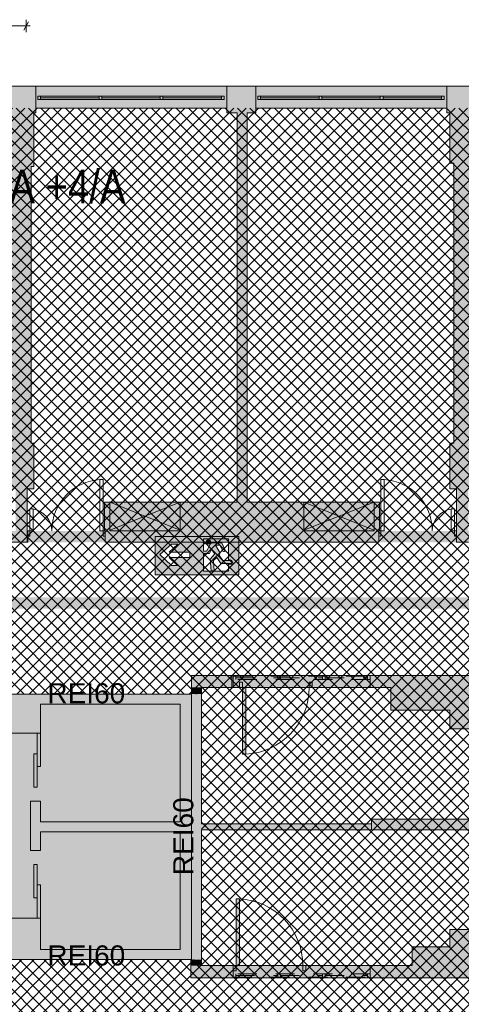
# Paper-space layout 'AP-06 STREFY POŻAROWE I EWAKUACJA - PIĘTRO 4' of a CAD drawing. Header units: millimetres. Extents: x 0 to 594, y 0 to 450.
# Tile 8 of 14: x 272 to 338, y 218 to 365. Entities that reach past the tile are written whole.
import ezdxf
from ezdxf.xclip import XClip

# ---------------------------------------------------------------- set-up
doc = ezdxf.new("R2010")
doc.units = ezdxf.units.MM
doc.header["$MEASUREMENT"] = 0
doc.header["$XCLIPFRAME"] = 0
doc.linetypes.add('PRZERYWANA', pattern=[5.64444, 2.82222, -2.82222])
for name, color, linetype, lineweight, true_color in [('A_ewakuacja_Nr_pióra__104', 7, 'Continuous', 5, 0x006532), ('A_podkład_Nr_pióra__254', 7, 'Continuous', 5, 0xfdfdfd), ('A_ppoż proj_Nr_pióra__104', 7, 'Continuous', 5, 0x006532), ('A_ppoż proj_Nr_pióra__151', 7, 'Continuous', 5, 0x65cbfe), ('A_ppoż proj_Nr_pióra__171', 7, 'Continuous', 5, 0x6565fe)]:
    doc.layers.add(name, color=color, linetype=linetype, lineweight=lineweight, true_color=true_color)
for name, color, linetype, lineweight in [('A_ewakuacja_Nr_pióra__4', 94, 'Continuous', 18), ('A_podkład_Nr_pióra__2', 8, 'Continuous', 13), ('A_ppoż proj_Nr_pióra__1', 7, 'Continuous', 20), ('A_ppoż proj_Nr_pióra__3', 30, 'Continuous', 13), ('A_ppoż proj_Nr_pióra__4', 94, 'Continuous', 18), ('A_ppoż proj_Nr_pióra__81', 2, 'Continuous', 5), ('A_wymiary_Nr_pióra__3', 30, 'Continuous', 13)]:
    doc.layers.add(name, color=color, linetype=linetype, lineweight=lineweight)
doc.layers.add('A_podrys', color=7, linetype='Continuous')
doc.styles.add('STYL_AUTOMATYCZNY_1', font='arial.ttf')
doc.styles.add('STYL_AUTOMATYCZNY_2', font='ARIALN.TTF')

# ---------------------------------------------------------------- blocks, each defined once
blk = doc.blocks.new('Rysunek_1_1', base_point=(-1569.28, -182.96))
at = {"layer": 'A_ewakuacja_Nr_pióra__104', "linetype": 'Continuous', "lineweight": 0, "true_color": 0x004c26}
h = blk.add_hatch(color=118, dxfattribs=at)
h.paths.add_polyline_path([(304.57, 281.99), (304.57, 287.74), (292.07, 287.74), (292.07, 281.99)])
h.paths.add_polyline_path([(299.32, 287.38), (303.04, 287.38), (303.04, 284.26), (303.3, 284.26, -0.24241), (303.77, 283.6), (303.04, 283.6), (303.04, 282.55), (299.32, 282.55), (299.32, 285.18), (300.22, 285.18), (300.52, 285.78), (300.98, 285.15), (300.3, 284.35), (300.43, 282.59), (300.92, 282.59), (300.78, 284.13), (301.3, 284.58), (301.9, 283.68), (303.55, 283.68, 0.304489), (303.2, 284.15), (302.21, 284.15), (301.66, 284.93, 0.230447), (301.7, 285.43), (301.6, 285.6), (301.11, 286.45), (301.77, 286.45), (302.16, 285.62, 1.14772), (302.49, 285.77), (302.05, 286.77), (300.62, 286.77, 0.414214), (300.21, 286.36), (299.77, 285.56), (299.32, 285.56)], flags=0)
h.paths.add_polyline_path([(297.27, 285.41), (297.27, 284.6), (294.15, 284.59), (295.43, 283.42), (294.52, 283.42), (292.77, 285.02), (294.52, 286.61), (295.45, 286.61), (294.15, 285.41)], flags=0)
blk.add_hatch(color=118, dxfattribs=at).paths.add_polyline_path([(300.33, 287.07, 1), (299.74, 286.79, 1)])
at = {"layer": 'A_podkład_Nr_pióra__254', "linetype": 'Continuous', "lineweight": 5, "true_color": 0xfdfdfd}
h = blk.add_hatch(color=7, dxfattribs=at)
h.paths.add_polyline_path([(70.72, 133.27), (538.72, 133.27), (538.72, 227.67), (538.22, 227.67), (538.22, 260.47), (538.72, 260.47), (538.72, 355.07), (196.42, 355.07), (196.42, 351.77), (204.02, 351.77), (204.02, 286.92), (204.02, 266.67), (203.62, 266.67), (203.62, 264.22), (204.62, 264.22), (204.62, 265.67), (215.32, 265.67), (215.32, 201.67), (147.32, 201.68), (147.32, 201.67), (147.32, 201.07), (147.82, 201.07), (147.82, 200.47), (149.42, 200.47), (149.42, 195.27), (159.52, 195.27), (159.52, 182.67), (140.62, 182.67), (140.62, 186.57), (141.82, 186.57), (141.82, 194.17), (137.82, 194.17), (137.82, 191.27), (127.92, 191.27), (127.92, 198.27), (130.02, 198.27), (130.02, 200.47), (139.82, 200.47), (139.82, 201.07), (140.32, 201.07), (140.32, 201.67), (140.82, 201.67), (140.82, 201.69), (76.12, 201.7), (76.12, 224.57), (105.52, 224.57), (105.52, 221.77), (121.07, 221.77), (121.07, 224.57), (123.37, 224.57), (123.37, 226.47), (138.14, 226.47), (138.14, 223.24), (144.25, 223.24), (144.25, 229.27), (165.92, 229.27), (165.92, 221.97), (169.52, 221.97), (169.52, 265.13), (170.37, 265.13), (170.37, 265.82), (170.37, 286.07), (174.22, 286.07), (174.22, 351.07), (175.42, 351.07), (175.42, 355.07), (70.72, 355.07)])
h.paths.add_polyline_path([(76.12, 266.97), (76.12, 293.47), (99.7, 293.47), (99.7, 266.97)], flags=0)
h.paths.add_polyline_path([(76.12, 351.77), (104.72, 351.77), (104.72, 351.07), (109.42, 351.07), (109.42, 351.77), (138.02, 351.77), (138.02, 301.57), (135.32, 301.57), (135.32, 293.47), (169.82, 293.47), (169.82, 288.63), (168.87, 288.63), (168.87, 283.22), (169.82, 283.22), (169.82, 268.82), (168.87, 268.82), (168.87, 266.67), (166.02, 266.67), (166.02, 259.57), (141.69, 259.57), (141.69, 264.77), (137.83, 264.77), (137.83, 264.27), (137.83, 261.87), (123.02, 261.87), (123.02, 264.27), (120.82, 264.27), (120.82, 264.77), (120.82, 293.47), (121.22, 293.47), (121.22, 295.17), (121.22, 301.87), (93.82, 301.87), (93.82, 295.17), (76.12, 295.17)], flags=0)
h.paths.add_polyline_path([(76.12, 166.27), (76.12, 200.07), (82.02, 200.07), (90.02, 200.07), (93.52, 200.07), (93.52, 195.87), (100.02, 195.87), (100.02, 166.27)], flags=0)
h.paths.add_polyline_path([(76.12, 136.57), (76.12, 164.67), (101.52, 164.67), (101.52, 195.87), (109.32, 195.87), (109.32, 200.07), (112.62, 200.07), (120.62, 200.07), (121.12, 200.07), (121.12, 196.37), (127.32, 196.37), (127.32, 191.27), (121.12, 191.27), (121.12, 183.97), (137.82, 183.97), (137.82, 137.27), (137.62, 137.27), (137.62, 136.57), (109.02, 136.57), (109.02, 137.27), (104.72, 137.27), (104.72, 136.57)], flags=0)
h.paths.add_polyline_path([(119.92, 266.97), (101.08, 266.97), (101.08, 293.47), (119.92, 293.47), (119.92, 281.57), (119.92, 271.57)], flags=0)
h.paths.add_polyline_path([(140.02, 341.47), (142.12, 341.47), (142.12, 351.07), (142.52, 351.07), (142.52, 351.77), (171.12, 351.77), (171.12, 351.07), (172.12, 351.07), (172.12, 325.27), (172.12, 316.27), (172.12, 300.87), (168.72, 300.87), (168.72, 295.17), (155.22, 295.17), (155.22, 302.87), (140.22, 302.87), (140.22, 326.67), (140.02, 326.67)], flags=0)
h.paths.add_polyline_path([(140.62, 181.67), (147.02, 181.67), (147.02, 178.67), (160.72, 178.67), (160.72, 200.07), (169.32, 200.07), (169.32, 196.07), (171.92, 196.07), (171.92, 178.37), (163.92, 178.37), (163.92, 177.87), (163.93, 177.87), (171.92, 177.87), (171.92, 178.37), (172.52, 178.37), (172.52, 178.87), (173.52, 178.87), (173.52, 200.07), (178.22, 200.07), (186.22, 200.07), (187.52, 200.07), (187.52, 195.67), (188.02, 195.67), (188.02, 195.17), (188.62, 195.17), (188.62, 200.07), (198.62, 200.07), (198.62, 195.77), (203.62, 195.77), (203.62, 182.37), (188.62, 182.37), (188.62, 188.17), (195.62, 188.17), (195.62, 188.67), (195.6, 188.67), (188.62, 188.67), (188.62, 188.17), (188.02, 188.17), (188.02, 187.67), (187.52, 187.67), (187.52, 181.27), (203.62, 181.27), (203.62, 137.27), (203.52, 137.27), (203.52, 136.57), (174.92, 136.57), (174.92, 137.27), (173.52, 137.27), (173.52, 169.87), (172.52, 169.87), (172.52, 170.37), (171.92, 170.37), (171.92, 137.27), (170.52, 137.27), (170.52, 136.57), (141.92, 136.57), (141.92, 137.27), (141.62, 137.27), (141.62, 145.07), (140.62, 145.07)], flags=0)
h.paths.add_polyline_path([(204.57, 286.87), (246.22, 286.87), (272.92, 286.87), (297.52, 286.87), (372.42, 286.87), (374.38, 286.87), (401.12, 286.87), (505.52, 286.87), (534.02, 286.87), (534.02, 263.67), (505.52, 263.67), (505.52, 266.27), (486.42, 266.27), (486.42, 262.37), (471.82, 262.37), (471.82, 266.27), (471.82, 266.77), (401.12, 266.77), (401.12, 221.77), (471.85, 221.77), (471.85, 225.77), (486.62, 225.77), (486.62, 221.77), (505.02, 221.77), (505.02, 224.47), (534.02, 224.47), (534.02, 201.67), (505.02, 201.67), (401.12, 201.67), (372.42, 201.67), (294.89, 201.67), (215.87, 201.67), (215.87, 222.07), (246.22, 222.07), (246.22, 222.87), (249.27, 222.87), (249.27, 224.47), (297.42, 224.47), (297.42, 221.77), (372.42, 221.77), (372.42, 228.62), (371.62, 228.62), (371.62, 228.17), (370.52, 228.17), (370.52, 225.47), (366.22, 225.47), (366.22, 223.57), (348.82, 223.57), (348.82, 227.07), (345.62, 227.07), (345.62, 233.17), (360.32, 233.17), (360.32, 240.77), (370.52, 240.77), (370.52, 236.07), (371.62, 236.07), (371.62, 235.62), (372.42, 235.62), (372.42, 248.62), (371.62, 248.62), (371.62, 248.17), (370.52, 248.17), (370.52, 241.97), (364.12, 241.97), (364.12, 244.77), (359.12, 244.77), (359.12, 234.77), (345.62, 234.77), (345.62, 261.77), (370.52, 261.77), (370.52, 257.07), (371.62, 257.07), (371.62, 256.62), (372.42, 256.62), (372.42, 266.97), (370.22, 266.97), (370.22, 266.17), (370.52, 266.17), (370.52, 262.67), (360.92, 262.67), (360.92, 266.17), (361.22, 266.17), (361.22, 266.97), (297.52, 266.97), (297.52, 266.33), (297.52, 264.17), (273.42, 264.17), (249.28, 264.17), (249.28, 266.33), (246.22, 266.33), (246.22, 266.67), (204.57, 266.67)], flags=0)
h.paths.add_polyline_path([(207.42, 145.27), (205.12, 145.27), (205.12, 187.17), (207.42, 187.17), (207.42, 195.77), (220.52, 195.77), (220.52, 201.12), (236.52, 201.12), (236.52, 195.67), (237.62, 195.67), (237.62, 145.27), (237.62, 137.27), (236.42, 137.27), (236.42, 136.57), (207.82, 136.57), (207.82, 137.27), (207.42, 137.27)], flags=0)
h.paths.add_polyline_path([(208.12, 288.57), (205.92, 288.57), (205.92, 294.97), (208.02, 294.97), (208.02, 301.67), (205.92, 301.67), (205.92, 343.57), (208.02, 343.57), (208.02, 351.07), (208.32, 351.07), (208.32, 351.77), (236.92, 351.77), (236.92, 351.07), (237.92, 351.07), (239.42, 351.07), (240.82, 351.07), (240.82, 351.77), (269.42, 351.77), (269.42, 351.07), (270.02, 351.07), (270.02, 343.07), (270.52, 343.07), (270.52, 321.97), (264.33, 321.97), (263.83, 321.97), (263.83, 321.37), (263.33, 321.37), (263.33, 311.38), (263.33, 311.37), (263.83, 311.37), (263.83, 321.37), (264.33, 321.37), (264.33, 320.47), (270.52, 320.47), (270.52, 301.67), (270.02, 301.67), (270.02, 294.87), (271.22, 294.87), (271.22, 288.57), (270.82, 288.57), (259.22, 288.57), (259.22, 292.87), (239.42, 292.87), (239.42, 320.47), (253.33, 320.47), (253.33, 321.37), (253.83, 321.37), (253.83, 321.97), (253.33, 321.97), (237.92, 321.97), (237.92, 292.87), (218.62, 292.87), (218.62, 288.57), (218.12, 288.57)], flags=0)
h.paths.add_polyline_path([(240.82, 137.27), (239.32, 137.27), (239.32, 195.67), (258.82, 195.67), (258.82, 199.77), (259.12, 199.77, 0.399638), (268.62, 189.78), (268.62, 189.77), (269.12, 189.77), (269.12, 199.77), (270.72, 199.77), (270.72, 193.97), (269.87, 193.97), (269.87, 187.17), (270.32, 187.17), (270.32, 145.27), (269.92, 145.27), (269.92, 137.27), (269.42, 137.27), (269.42, 136.57), (240.82, 136.57)], flags=0)
h.paths.add_polyline_path([(272.42, 199.87), (273.12, 199.87), (273.12, 196.57), (273.62, 196.57), (273.62, 196.61, 0.370334), (276.42, 199.87, 0.395307), (283.62, 192.19), (283.62, 192.17), (284.12, 192.17), (284.12, 199.87), (284.32, 199.87), (284.32, 195.67), (303.92, 195.67), (303.92, 137.27), (302.72, 137.27), (302.72, 136.57), (274.12, 136.57), (274.12, 137.27), (273.52, 137.27), (273.52, 145.27), (273.02, 145.27), (273.02, 187.17), (273.47, 187.17), (273.47, 193.97), (272.42, 193.97)], flags=0)
h.paths.add_polyline_path([(272.92, 294.87), (273.92, 294.87), (273.92, 301.67), (273.52, 301.67), (273.52, 343.07), (273.92, 343.07), (273.92, 351.07), (274.22, 351.07), (274.22, 351.77), (302.82, 351.77), (302.82, 351.07), (304.32, 351.07), (304.32, 292.87), (284.52, 292.87), (284.52, 288.57), (284.32, 288.57), (276.62, 288.57), (273.32, 288.57), (272.92, 288.57)], flags=0)
h.paths.add_polyline_path([(304.17, 223.57), (299.02, 223.57), (299.02, 243.87), (304.32, 243.87), (324.42, 243.87), (344.02, 243.87), (344.02, 228.97), (336.12, 228.97), (336.12, 226.37), (330.52, 226.37), (330.52, 223.57), (314.17, 223.57), (304.67, 223.57), (304.67, 233.56), (304.67, 233.57), (304.17, 233.57)], flags=0)
h.paths.add_polyline_path([(299.02, 244.77), (299.02, 265.17), (305.12, 265.17), (305.12, 255.17), (305.62, 255.17), (305.62, 255.18), (305.62, 265.17), (315.12, 265.17), (327.32, 265.17), (327.32, 261.77), (336.12, 261.77), (336.12, 258.98), (344.02, 258.98), (344.02, 249.37), (341.92, 249.37), (341.92, 245.47), (324.42, 245.47), (324.42, 244.77), (322.32, 244.77), (304.32, 244.77)], flags=0)
h.paths.add_polyline_path([(307.12, 137.27), (305.72, 137.27), (305.72, 195.67), (325.32, 195.67), (325.32, 199.87), (325.72, 199.87), (336.72, 199.87), (337.02, 199.87), (337.02, 193.97), (336.02, 193.97), (336.02, 187.17), (336.42, 187.17), (336.42, 145.27), (336.02, 145.27), (336.02, 137.27), (335.72, 137.27), (335.72, 136.57), (307.12, 136.57)], flags=0)
h.paths.add_polyline_path([(305.82, 292.87), (305.82, 351.07), (307.12, 351.07), (307.12, 351.77), (335.72, 351.77), (335.72, 351.07), (336.12, 351.07), (336.12, 343.57), (336.72, 343.57), (336.72, 301.67), (336.12, 301.67), (336.12, 294.87), (337.12, 294.87), (337.12, 288.57), (336.82, 288.57), (333.52, 288.57), (325.82, 288.57), (325.62, 288.57), (325.62, 292.87)], flags=0)
h.paths.add_polyline_path([(338.52, 193.97), (338.52, 199.87), (339.32, 199.87), (342.62, 199.87), (350.32, 199.87), (350.92, 199.87), (350.92, 195.57), (369.82, 195.57), (369.82, 137.27), (368.42, 137.27), (368.42, 136.57), (339.82, 136.57), (339.82, 137.27), (339.62, 137.27), (339.62, 145.27), (339.12, 145.27), (339.12, 187.17), (339.62, 187.17), (339.62, 193.97)], flags=0)
h.paths.add_polyline_path([(338.92, 288.57), (338.92, 294.87), (339.92, 294.87), (339.92, 301.67), (339.52, 301.67), (339.52, 343.57), (339.92, 343.57), (339.92, 351.07), (340.22, 351.07), (340.22, 351.77), (368.82, 351.77), (368.82, 351.07), (370.42, 351.07), (370.42, 292.87), (350.62, 292.87), (350.62, 288.57), (350.22, 288.57), (339.22, 288.57)], flags=0)
h.paths.add_polyline_path([(385.22, 175.97), (371.52, 175.97), (371.52, 195.67), (385.22, 195.67), (385.22, 187.07), (385.32, 187.07), (385.32, 186.57), (386.12, 186.57), (386.12, 195.67), (390.92, 195.67), (390.92, 199.87), (391.92, 199.87), (401.82, 199.87), (403.12, 199.87), (403.12, 193.67), (401.82, 193.67), (401.82, 189.87), (401.82, 186.87), (402.92, 186.87), (402.92, 175.97), (402.22, 175.97), (402.22, 175.77), (401.72, 175.77), (401.72, 174.97), (401.22, 174.97), (401.22, 164.98), (401.22, 164.97), (401.72, 164.97), (401.72, 174.97), (402.92, 174.97), (402.92, 145.27), (401.82, 145.27), (401.82, 137.27), (401.52, 137.27), (401.52, 136.57), (372.92, 136.57), (372.92, 137.27), (371.52, 137.27), (371.52, 174.97), (386.12, 174.97), (386.12, 179.27), (390.22, 179.27), (390.22, 174.97), (391.72, 174.97), (391.72, 175.77), (391.22, 175.77), (391.22, 175.97), (390.82, 175.97), (390.82, 179.87), (386.12, 179.87), (386.12, 180.57), (392.12, 180.57), (392.12, 181.07), (392.1, 181.07), (386.12, 181.07), (386.12, 180.57), (385.32, 180.57), (385.32, 180.07), (385.22, 180.07)], flags=0)
h.paths.add_polyline_path([(372.02, 338.67), (373.46, 338.67), (373.46, 339.67), (390.87, 339.67), (390.92, 339.67), (390.92, 340.92), (391.42, 340.92, 0.034086), (391.5, 339.67), (400.62, 339.67), (400.62, 340.92), (401.12, 340.92), (401.12, 339.67), (401.92, 339.67), (401.92, 287.67), (401.42, 287.67), (393.12, 287.67), (372.02, 287.67)], flags=0)
h.paths.add_polyline_path([(402.92, 260.07), (405.92, 260.07), (405.92, 265.07), (416.92, 265.07), (420.1, 265.07), (420.92, 265.07), (431.42, 265.07), (431.42, 262.27), (437.52, 262.27), (437.52, 259.57), (448.12, 259.57), (448.12, 229.07), (436.32, 229.07), (436.32, 223.47), (420.62, 223.47), (416.92, 223.47), (405.92, 223.47), (405.92, 228.57), (402.92, 228.57)], flags=0)
h.paths.add_polyline_path([(403.72, 301.57), (403.72, 339.67), (405.82, 339.67), (405.82, 351.07), (406.32, 351.07), (406.32, 351.77), (434.92, 351.77), (434.92, 351.07), (436.12, 351.07), (436.12, 292.87), (416.82, 292.87), (416.82, 288.57), (416.52, 288.57), (403.72, 288.57), (403.72, 294.77), (405.72, 294.77), (405.72, 301.57)], flags=0)
h.paths.add_polyline_path([(405.82, 145.27), (404.72, 145.27), (404.72, 186.87), (405.62, 186.87), (405.62, 193.67), (404.82, 193.67), (404.82, 199.87), (405.12, 199.87), (408.42, 199.87), (416.12, 199.87), (416.42, 199.87), (416.42, 195.67), (435.62, 195.67), (435.62, 137.27), (434.42, 137.27), (434.42, 136.57), (405.82, 136.57)], flags=0)
h.paths.add_polyline_path([(437.22, 137.27), (437.22, 195.67), (456.62, 195.67), (456.62, 199.87), (467.82, 199.87), (468.92, 199.87), (468.92, 193.67), (467.82, 193.67), (467.82, 186.87), (468.92, 186.87), (468.92, 145.07), (468.02, 145.07), (468.02, 137.27), (467.42, 137.27), (467.42, 136.57), (438.82, 136.57), (438.82, 137.27)], flags=0)
h.paths.add_polyline_path([(437.82, 351.07), (439.02, 351.07), (439.02, 351.77), (467.62, 351.77), (467.62, 351.07), (467.92, 351.07), (467.92, 343.27), (469.02, 343.27), (469.02, 301.57), (467.92, 301.57), (467.92, 294.77), (469.02, 294.77), (469.02, 288.67), (468.82, 288.67), (468.52, 288.67), (465.22, 288.67), (457.52, 288.67), (457.22, 288.67), (457.22, 292.87), (437.82, 292.87)], flags=0)
h.paths.add_polyline_path([(450.32, 248.27), (450.32, 265.07), (459.22, 265.07), (467.72, 265.07), (467.72, 244.57), (454.02, 244.57), (454.02, 248.27)], flags=0)
h.paths.add_polyline_path([(450.32, 223.47), (450.32, 243.57), (467.72, 243.57), (467.72, 223.47), (460.22, 223.47)], flags=0)
h.paths.add_polyline_path([(470.52, 145.07), (470.52, 186.87), (471.62, 186.87), (471.62, 193.67), (470.52, 193.67), (470.52, 199.87), (471.72, 199.87), (481.72, 199.87), (482.22, 199.87), (482.22, 195.67), (501.62, 195.67), (501.62, 137.27), (500.42, 137.27), (500.42, 136.57), (471.82, 136.57), (471.82, 145.07)], flags=0)
h.paths.add_polyline_path([(470.92, 288.67), (470.72, 288.67), (470.72, 294.77), (471.72, 294.77), (471.72, 301.57), (470.72, 301.57), (470.72, 343.27), (471.72, 343.27), (471.72, 351.07), (471.92, 351.07), (471.92, 351.77), (500.52, 351.77), (500.52, 351.07), (502.02, 351.07), (502.02, 293.07), (482.22, 293.07), (482.22, 288.67), (474.22, 288.67), (473.06, 288.67)], flags=0)
h.paths.add_polyline_path([(519.92, 182.77), (503.22, 182.77), (503.22, 195.67), (512.12, 195.67), (512.12, 199.87), (512.62, 199.87), (519.62, 199.87), (519.92, 199.87)], flags=0)
h.paths.add_polyline_path([(503.22, 166.27), (503.22, 178.37), (513.92, 178.37), (513.92, 181.47), (521.22, 181.47), (521.22, 199.87), (521.92, 199.87), (531.92, 199.87), (533.32, 199.87), (533.32, 136.57), (504.72, 136.57), (504.72, 137.27), (503.22, 137.27), (503.22, 159.77), (508.32, 159.77), (508.32, 166.27)], flags=0)
h.paths.add_polyline_path([(508.52, 333.47), (503.62, 333.47), (503.62, 351.07), (504.72, 351.07), (504.72, 351.77), (533.32, 351.77), (533.32, 288.67), (520.77, 288.67), (516.47, 288.67), (512.32, 288.67), (512.32, 294.47), (505.62, 294.47), (505.62, 306.27), (519.82, 306.27), (519.82, 310.17), (503.62, 310.17), (503.62, 328.07), (508.52, 328.07), (520.52, 328.07), (520.52, 329.07), (508.52, 329.07)], flags=0)
at = {"layer": 'A_ppoż proj_Nr_pióra__104', "linetype": 'Continuous', "lineweight": 5, "true_color": 0x006532}
blk.add_hatch(color=128, dxfattribs=at).paths.add_polyline_path([(222.39, 275.15), (222.39, 276.92), (459.79, 276.92), (459.79, 275.15), (461.59, 277.77), (459.79, 280.39), (459.79, 278.62), (222.39, 278.62), (222.39, 280.39), (220.59, 277.77)])
at = {"layer": 'A_ppoż proj_Nr_pióra__151', "linetype": 'Continuous', "lineweight": 5, "true_color": 0x65cbfe}
h = blk.add_hatch(dxfattribs=at)
h.set_pattern_fill('bloczki_betonowe_0001', color=151, style=0, pattern_type=2)
h.set_pattern_definition([(45, (-1569.2778, -182.9554), (-0.9192388, 0.9192388), []), (135, (-1569.2778, -182.9554), (0.9192388, 0.9192388), [])])
h.paths.add_polyline_path([(204.57, 266.67), (246.22, 266.67), (246.22, 264.17), (299.02, 264.17), (299.02, 224.47), (246.22, 224.47), (246.22, 222.07), (215.32, 222.07), (215.32, 201.67), (205.12, 201.67), (205.12, 136.57), (534.02, 136.57), (534.02, 225.77), (467.72, 225.77), (467.72, 262.37), (534.02, 262.37), (534.02, 351.77), (405.78, 351.77), (405.78, 339.67), (370.42, 339.67), (370.42, 351.77), (204.57, 351.77)])
at = {"layer": 'A_ppoż proj_Nr_pióra__3', "linetype": 'Continuous', "lineweight": 0, "true_color": 0x3f2000}
blk.add_hatch(color=38, dxfattribs=at).paths.add_polyline_path([(205.92, 355.07), (205.92, 351.77), (272.77, 351.77), (272.77, 355.07)])
at = {"layer": 'A_ppoż proj_Nr_pióra__4', "linetype": 'Continuous', "lineweight": 0, "true_color": 0x002000}
for points in [[(297.52, 262.67), (297.52, 264.17), (246.22, 264.17), (246.22, 262.67)], [(295.82, 262.67), (295.82, 225.97), (297.52, 225.97), (297.52, 262.67)], [(297.52, 224.47), (297.52, 225.97), (246.22, 225.97), (246.22, 224.47)]]:
    blk.add_hatch(color=98, dxfattribs=at).paths.add_polyline_path(points)
at = {"layer": 'A_ppoż proj_Nr_pióra__81', "linetype": 'Continuous', "lineweight": 0, "true_color": 0x3f3f00}
for points in [[(469.21, 286.87), (469.21, 288.57), (205.92, 288.57), (205.92, 286.87)], [(297.52, 265.17), (372.42, 265.17), (372.42, 266.97), (297.52, 266.97)], [(297.52, 264.17), (299.02, 264.17), (299.02, 265.17), (297.52, 265.17)], [(297.42, 224.47), (297.42, 223.57), (299.02, 223.57), (299.02, 224.47)], [(297.42, 221.77), (370.52, 221.77), (370.52, 223.57), (297.42, 223.57)]]:
    blk.add_hatch(color=48, dxfattribs=at).paths.add_polyline_path(points)
at = {"layer": 'A_ewakuacja_Nr_pióra__4', "color": 94, "linetype": 'Continuous', "lineweight": 18, "flags": 128}
for points in [[(292.07, 287.74), (304.57, 287.74), (304.57, 281.99), (292.07, 281.99)], [(297.27, 284.6), (297.27, 285.41), (294.15, 285.41), (295.45, 286.61), (294.52, 286.61), (292.77, 285.02), (294.52, 283.42), (295.43, 283.42), (294.15, 284.59)]]:
    blk.add_lwpolyline(points, close=True, dxfattribs=at)
blk.add_lwpolyline([(299.32, 282.55), (299.32, 285.18), (300.22, 285.18), (300.52, 285.78), (300.98, 285.15), (300.3, 284.35), (300.43, 282.59), (300.92, 282.59), (300.78, 284.13), (301.3, 284.58), (301.9, 283.68), (303.55, 283.68, 0.304489), (303.2, 284.15), (302.21, 284.15), (301.66, 284.93, 0.230447), (301.7, 285.43), (301.6, 285.6), (301.11, 286.45), (301.77, 286.45), (302.16, 285.62, 1.14772), (302.49, 285.77), (302.05, 286.77), (300.62, 286.77, 0.414214), (300.21, 286.36), (299.77, 285.56), (299.32, 285.56), (299.32, 287.38), (303.04, 287.38), (303.04, 284.26), (303.3, 284.26, -0.24241), (303.77, 283.6), (303.04, 283.6), (303.04, 282.55)], format="xyb", close=True, dxfattribs=at)
at = {"layer": 'A_ewakuacja_Nr_pióra__4', "color": 94, "linetype": 'Continuous', "lineweight": 18}
blk.add_circle((300.04, 286.93), 0.328, dxfattribs=at)
at = {"layer": 'A_podkład_Nr_pióra__2', "color": 8, "linetype": 'Continuous', "lineweight": 13}
for p, q in [((401.92, 355.07), (196.42, 355.07)), ((274.22, 351.07), (274.22, 355.07)), ((302.82, 355.07), (302.82, 351.07)), ((307.12, 351.07), (307.12, 355.07)), ((335.72, 355.07), (335.72, 351.07)), ((302.42, 353.57), (274.52, 353.57)), ((274.52, 353.57), (274.52, 353.07)), ((274.92, 353.57), (274.92, 353.07)), ((274.92, 353.32), (283.69, 353.32)), ((283.69, 353.57), (283.69, 353.07)), ((284.09, 353.57), (284.09, 353.07)), ((284.09, 353.32), (292.85, 353.32)), ((292.85, 353.57), (292.85, 353.07)), ((293.25, 353.57), (293.25, 353.07)), ((293.25, 353.32), (302.02, 353.32)), ((302.02, 353.57), (302.02, 353.07)), ((302.42, 353.07), (302.42, 353.57)), ((335.32, 353.57), (307.42, 353.57)), ((307.42, 353.57), (307.42, 353.07)), ((307.82, 353.57), (307.82, 353.07)), ((307.82, 353.32), (316.59, 353.32)), ((316.59, 353.57), (316.59, 353.07)), ((316.99, 353.57), (316.99, 353.07)), ((316.99, 353.32), (325.75, 353.32)), ((325.75, 353.57), (325.75, 353.07)), ((326.15, 353.57), (326.15, 353.07)), ((326.15, 353.32), (334.92, 353.32)), ((334.92, 353.57), (334.92, 353.07)), ((335.32, 353.07), (335.32, 353.57)), ((274.52, 353.07), (302.42, 353.07)), ((307.42, 353.07), (335.32, 353.07)), ((273.92, 343.07), (273.92, 351.07)), ((273.92, 351.07), (274.22, 351.07)), ((274.22, 351.77), (302.82, 351.77)), ((302.82, 351.07), (304.32, 351.07)), ((304.32, 351.07), (304.32, 292.87)), ((305.82, 351.07), (307.12, 351.07)), ((305.82, 292.87), (305.82, 351.07)), ((307.12, 351.77), (335.72, 351.77)), ((335.72, 351.07), (336.12, 351.07)), ((336.12, 351.07), (336.12, 343.57)), ((273.52, 301.67), (273.52, 343.07)), ((273.52, 343.07), (273.92, 343.07)), ((336.12, 343.57), (336.72, 343.57)), ((336.72, 343.57), (336.72, 301.67)), ((273.92, 301.67), (273.52, 301.67)), ((273.92, 294.87), (273.92, 301.67)), ((336.12, 301.67), (336.12, 294.87)), ((336.72, 301.67), (336.12, 301.67)), ((284.32, 296.27), (283.82, 296.27)), ((283.82, 288.57), (283.82, 296.27)), ((284.32, 296.27), (284.32, 287.77)), ((325.82, 296.27), (325.82, 287.77)), ((325.82, 296.27), (326.32, 296.27)), ((326.32, 288.57), (326.32, 296.27)), ((272.92, 286.87), (272.92, 294.87)), ((272.92, 294.87), (273.92, 294.87)), ((336.12, 294.87), (337.12, 294.87)), ((337.12, 286.87), (337.12, 294.87)), ((273.32, 291.87), (273.32, 287.77)), ((273.32, 291.87), (273.82, 291.87)), ((273.82, 288.57), (273.82, 291.87)), ((284.52, 292.87), (284.52, 288.57)), ((304.32, 292.87), (284.52, 292.87)), ((285.32, 288.57), (285.32, 292.87)), ((295.82, 292.87), (285.32, 288.67)), ((285.32, 292.87), (295.82, 288.67)), ((295.82, 292.87), (295.82, 288.57)), ((325.62, 292.87), (305.82, 292.87)), ((314.32, 288.57), (314.32, 292.87)), ((314.32, 292.87), (324.82, 288.67)), ((324.82, 292.87), (314.32, 288.67)), ((324.82, 292.87), (324.82, 288.57)), ((325.62, 288.57), (325.62, 292.87)), ((336.82, 291.87), (336.32, 291.87)), ((336.32, 288.57), (336.32, 291.87)), ((336.82, 291.87), (336.82, 287.77)), ((272.92, 288.57), (273.82, 288.57)), ((273.02, 286.87), (273.02, 288.57)), ((284.62, 288.57), (283.82, 288.57)), ((284.62, 286.87), (284.62, 288.57)), ((295.82, 288.57), (285.32, 288.57)), ((324.82, 288.57), (314.32, 288.57)), ((325.52, 286.87), (325.52, 288.57)), ((325.52, 288.57), (326.32, 288.57)), ((337.12, 288.57), (336.32, 288.57)), ((273.32, 287.77), (273.02, 287.77)), ((284.32, 287.77), (284.62, 287.77)), ((325.82, 287.77), (325.52, 287.77)), ((336.82, 287.77), (337.12, 287.77)), ((218.62, 286.87), (273.02, 286.87)), ((284.62, 286.87), (325.52, 286.87)), ((337.12, 286.87), (338.92, 286.87)), ((297.52, 224.47), (297.52, 266.97)), ((297.52, 266.97), (361.72, 266.97)), ((303.52, 266.97), (303.52, 265.17)), ((303.72, 266.97), (303.72, 266.87)), ((324.22, 266.97), (324.22, 266.87)), ((299.02, 265.17), (327.32, 265.17)), ((299.02, 265.17), (299.02, 244.77)), ((303.72, 266.37), (303.72, 265.17)), ((305.12, 265.97), (304.67, 265.97)), ((304.67, 265.97), (304.67, 265.17)), ((305.12, 255.17), (305.12, 265.97)), ((305.62, 265.17), (305.62, 255.17)), ((315.12, 265.17), (315.12, 265.97)), ((315.12, 265.97), (315.57, 265.97)), ((315.57, 265.97), (315.57, 265.17)), ((324.22, 266.37), (324.22, 265.17)), ((327.32, 265.17), (327.32, 261.77)), ((297.52, 264.17), (269.73, 264.17)), ((274.92, 262.67), (295.82, 262.67)), ((274.92, 258.32), (274.92, 262.67)), ((295.82, 262.67), (295.82, 245.07)), ((327.32, 261.77), (336.12, 261.77)), ((336.12, 261.77), (336.12, 258.98)), ((269.73, 258.32), (274.92, 258.32)), ((274.42, 253.32), (274.42, 258.32)), ((274.42, 258.32), (274.92, 258.32)), ((274.92, 258.32), (274.92, 253.32)), ((336.12, 258.98), (344.02, 258.98)), ((274.42, 255.26), (273.92, 255.26)), ((273.92, 255.26), (273.92, 250.26)), ((274.42, 250.26), (274.42, 255.26)), ((305.12, 255.17), (305.62, 255.17)), ((274.92, 253.32), (274.42, 253.32)), ((274.42, 250.26), (273.92, 250.26)), ((273.42, 248.17), (274.92, 248.17)), ((273.42, 248.17), (273.42, 240.79)), ((274.92, 245.07), (274.92, 248.17)), ((295.82, 245.07), (274.92, 245.07)), ((324.42, 244.77), (299.02, 244.77)), ((341.92, 245.47), (324.42, 245.47)), ((324.42, 245.47), (324.42, 243.87)), ((274.92, 243.57), (295.82, 243.57)), ((274.92, 240.79), (274.92, 243.57)), ((295.82, 243.57), (295.82, 225.97)), ((299.02, 243.87), (344.02, 243.87)), ((299.02, 243.87), (299.02, 223.57)), ((273.42, 240.79), (274.92, 240.79)), ((273.92, 233.71), (273.92, 238.71)), ((274.42, 238.71), (273.92, 238.71)), ((274.42, 238.71), (274.42, 233.71)), ((274.92, 235.65), (274.42, 235.65)), ((274.42, 235.65), (274.42, 230.65)), ((274.92, 230.65), (274.92, 235.65)), ((274.42, 233.71), (273.92, 233.71)), ((304.17, 233.57), (304.17, 222.77)), ((304.17, 233.57), (304.67, 233.57)), ((304.67, 223.57), (304.67, 233.57)), ((269.72, 230.65), (274.92, 230.65)), ((274.42, 230.65), (274.92, 230.65)), ((274.92, 225.97), (274.92, 230.65)), ((344.02, 228.97), (336.12, 228.97)), ((336.12, 228.97), (336.12, 226.37)), ((295.82, 225.97), (274.92, 225.97)), ((330.52, 226.37), (330.52, 223.57)), ((336.12, 226.37), (330.52, 226.37)), ((269.72, 224.47), (297.52, 224.47)), ((297.42, 221.77), (297.42, 224.47)), ((330.52, 223.57), (299.02, 223.57)), ((303.72, 222.37), (303.72, 223.57)), ((304.17, 222.77), (303.72, 222.77)), ((314.17, 223.57), (314.17, 222.77)), ((314.17, 222.77), (314.62, 222.77)), ((314.62, 222.77), (314.62, 223.57)), ((324.22, 222.37), (324.22, 223.57)), ((297.42, 221.77), (372.42, 221.77)), ((303.72, 221.77), (303.72, 221.87)), ((324.22, 221.77), (324.22, 221.87))]:
    blk.add_line(p, q, dxfattribs=at)
at = {"layer": 'A_podkład_Nr_pióra__2', "color": 8, "linetype": 'PRZERYWANA', "lineweight": 13}
for p, q in [((303.72, 266.87), (324.22, 266.87)), ((303.72, 266.37), (303.72, 266.87)), ((304.12, 266.37), (304.12, 266.87)), ((304.12, 266.62), (310.42, 266.62)), ((310.42, 266.37), (310.42, 266.87)), ((310.82, 266.37), (310.82, 266.87)), ((310.82, 266.62), (317.12, 266.62)), ((317.12, 266.37), (317.12, 266.87)), ((317.52, 266.37), (317.52, 266.87)), ((317.52, 266.62), (323.82, 266.62)), ((323.82, 266.37), (323.82, 266.87)), ((324.22, 266.87), (324.22, 266.37)), ((324.22, 266.37), (303.72, 266.37)), ((324.22, 222.37), (303.72, 222.37)), ((303.72, 222.37), (303.72, 221.87)), ((304.12, 222.37), (304.12, 221.87)), ((310.42, 222.37), (310.42, 221.87)), ((310.82, 222.37), (310.82, 221.87)), ((317.12, 222.37), (317.12, 221.87)), ((317.52, 222.37), (317.52, 221.87)), ((323.82, 222.37), (323.82, 221.87)), ((324.22, 221.87), (324.22, 222.37)), ((303.72, 221.87), (324.22, 221.87)), ((304.12, 222.12), (310.42, 222.12)), ((310.82, 222.12), (317.12, 222.12)), ((317.52, 222.12), (323.82, 222.12))]:
    blk.add_line(p, q, dxfattribs=at)
at = {"layer": 'A_podkład_Nr_pióra__2', "color": 8, "linetype": 'Continuous', "lineweight": 13}
for centre, radius, start, end in [((284.32, 288.57), 7.7, 93.3039, 180), ((325.82, 288.57), 7.7, 0, 86.6961), ((273.32, 288.57), 3.3, 0, 82.3286), ((336.82, 288.57), 3.3, 97.6714, 180), ((305.12, 265.17), 10, 272.5451, 0), ((304.17, 223.57), 10, 0, 87.4549)]:
    blk.add_arc(centre, radius, start, end, dxfattribs=at)
at = {"layer": 'A_wymiary_Nr_pióra__3', "color": 30, "linetype": 'Continuous', "lineweight": 13}
for p, q in [((212.78, 364.13), (272.78, 364.06)), ((272.42, 363.44), (273.14, 364.69)), ((272.78, 363.13), (272.78, 365)), ((272.78, 364.06), (273.39, 364.06))]:
    blk.add_line(p, q, dxfattribs=at)
at = {"layer": 'A_ppoż proj_Nr_pióra__1', "color": 7, "linetype": 'Continuous', "lineweight": 20, "char_height": 3, "attachment_point": 5, "style": 'STYL_AUTOMATYCZNY_1'}
for insert in [(281.78, 264.27), (281.78, 225.08)]:
    blk.add_mtext('\\A1;{\\pqc;\\fArial|b0|i0|c238|p0;\\W1.000000;REI60}', dxfattribs=dict(at, insert=insert))
at = {"layer": 'A_ppoż proj_Nr_pióra__1', "color": 7, "linetype": 'Continuous', "lineweight": 20, "insert": (296.31, 242.92), "char_height": 3, "attachment_point": 5, "rotation": 90, "style": 'STYL_AUTOMATYCZNY_1'}
blk.add_mtext('\\A1;{\\pqc;\\fArial|b0|i0|c238|p0;\\W1.000000;REI60}', dxfattribs=at)
at = {"layer": 'A_ppoż proj_Nr_pióra__171', "color": 171, "linetype": 'Continuous', "lineweight": 5, "true_color": 0x6565fe, "insert": (252.07, 340.02), "char_height": 5, "attachment_point": 5, "style": 'STYL_AUTOMATYCZNY_2'}
blk.add_mtext('\\A1;{\\pqc;\\fArial Narrow|b0|i0|c238|p0;\\W1.000000;STREFA POŻAROWA +4/A}', dxfattribs=at)

psp = doc.layouts.new('AP-06 STREFY POŻAROWE I EWAKUACJA - PIĘTRO 4')

# ---------------------------------------------------------------- block references
at = {"layer": 'A_podrys', "color": 37, "linetype": 'Continuous', "lineweight": 5, "true_color": 0x656532}
ref = psp.add_blockref('Rysunek_1_1', (-1569.28, -182.96), dxfattribs=at)
XClip(ref).set_block_clipping_path([(43.9656447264, 81.2139465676), (557.3639112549, 445.1)])

doc.saveas('drawing.dxf')
